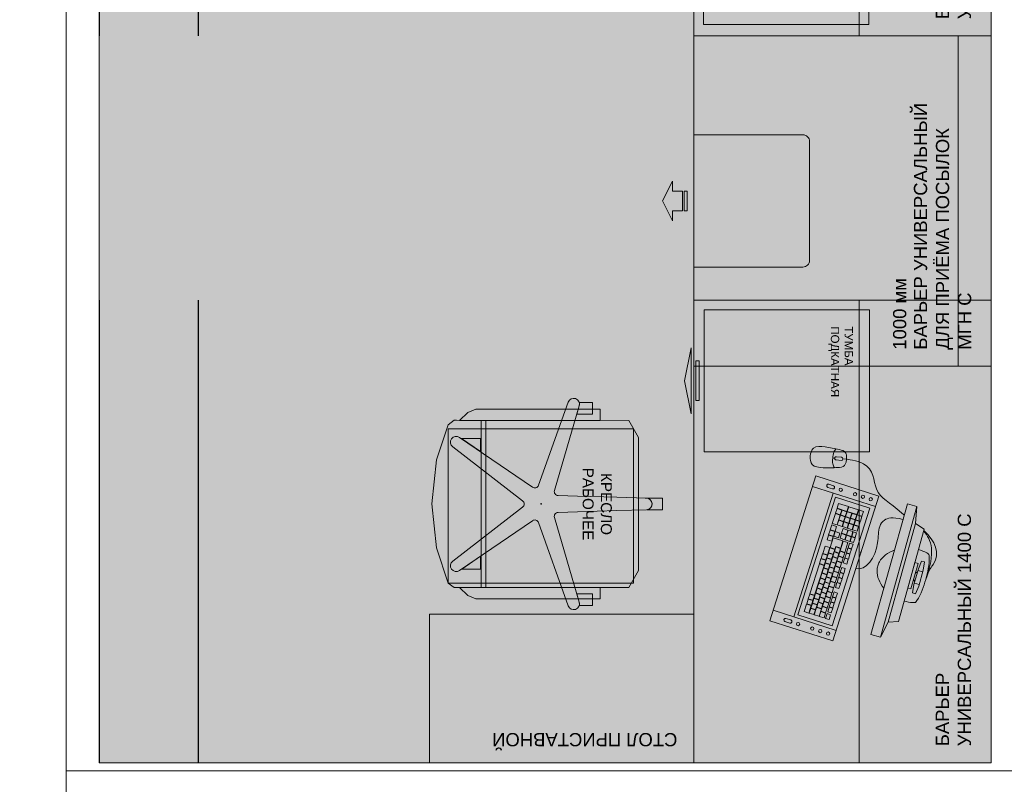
# Model space of a CAD drawing. Header units: millimetres. Extents: x -57449114 to 30620931, y -92609 to 84364.
# Tile 23 of 256: x -74645 to -71665, y -36966 to -34652. Entities that reach past the tile are written whole.
import ezdxf
from ezdxf import colors
from ezdxf.entities.mleader import LeaderData, LeaderLine
from ezdxf.math import Vec2, Vec3

# ---------------------------------------------------------------- set-up
doc = ezdxf.new("R2010")
doc.units = ezdxf.units.MM
doc.linetypes.add('HIDDENX2', pattern=[19.05, 12.7, -6.35])
doc.layers.get('0').update_dxf_attribs({"lineweight": 0})
doc.layers.get('Defpoints').update_dxf_attribs({"color": 30})
doc.layers.add('06_АР_Мебель', color=4, linetype='Continuous', lineweight=9)
doc.layers.add('21_АР_Штриховка', color=47, linetype='Continuous', lineweight=5)
doc.layers.add('1. ПОДЛОЖКА', color=7, linetype='Continuous', lineweight=0, true_color=0x9b9292)
doc.styles.add('_ТЕКСТОВЫЙ', font='arial.ttf', dxfattribs={"width": 0.8})
doc.styles.add('_ТЕКСТОВЫЙ АННОТАТИЫНЫЙ', font='arial.ttf', dxfattribs={"width": 0.8})
doc.styles.add('HVAC_AEP', font='arial.ttf')
doc.styles.get("Standard").update_dxf_attribs({"font": 'arial.ttf'})

# ---------------------------------------------------------------- blocks, each defined once
blk = doc.blocks.new('*T194')
at = {"color": 0, "linetype": 'ByBlock', "lineweight": -2, "transparency": 16777216}
for p, q in [((0, 0), (8500, 0)), ((0, 0), (0, -27939.3)), ((8500, 0), (8500, -27939.3)), ((0, -469.7), (8500, -469.7)), ((4500, -469.7), (4500, -27939.3)), ((0, -4969.7), (8500, -4969.7)), ((0, -9469.7), (8500, -9469.7)), ((0, -13269.7), (8500, -13269.7)), ((0, -16669.7), (8500, -16669.7)), ((0, -20469.7), (8500, -20469.7)), ((0, -24269.7), (8500, -24269.7)), ((0, -26370.4), (8500, -26370.4)), ((0, -27939.3), (8500, -27939.3))]:
    blk.add_line(p, q, dxfattribs=at)
at = {"color": 0, "lineweight": 15, "transparency": 16777216, "style": 'HVAC_AEP'}
for s, insert, char_height, width, attachment_point in [('{\\H0.83333x;\\C256;Готовые блоки (Барьеры, АРМ, Почтальоны)}', (4250, -234.8), 300, 8497, 5), ('{\\fCalibri|b0|i0|c204|p34;\\C256;Группа блоков 1200\\P\\PПо невозможности разместить стандартный барьер для приёма посылок, применить откидную столешницу для МГН}', (4550, -2719.7), 250, 3900, 4), ('{\\fCalibri|b0|i0|c204|p34;\\C256;Группа блоков 1400\\P\\PПо невозможности разместить стандартный барьер для приёма посылок, применить откидную столешницу для МГН}', (4550, -7219.7), 250, 3900, 4), ('{\\fCalibri|b0|i0|c204|p34;\\C256;Группа блоков \\P\\PПочта банк 1400}', (4550, -11369.7), 250, 3900, 4), ('{\\fCalibri|b0|i0|c204|p34;\\C256;Группа блоков \\P\\PПочта банк 1200}', (4550, -14969.7), 250, 3900, 4), ('{\\C256;ГРУППА МЕБЕЛИ ЦСУ (ЦЕНТР СОЦИАЛЬНЫХ УСЛУГ)\\P\\PЕсли не помещается в кабинете можно установить в клиентском зале }', (4550, -18569.7), 250, 3900, 4), ('{\\C256;ГРУППА МЕБЕЛИ ЦСУ (ЦЕНТР СОЦИАЛЬНЫХ УСЛУГ)\\P\\P\\fCalibri|b0|i0|c204|p34;Если нет места на стол 1400 ставим выноску на стол МГН 1200}', (4550, -22369.7), 250, 3900, 4), ('Группа блоков АРМ\\P^JНАЧ.ОПС^JСортировщик', (4550, -25320), 250, 3900, 4), ('{\\fCalibri|b0|i0|c204|p34;\\C256;Группа блоков \\P\\PПочтальоны}', (4550, -27154.9), 250, 3900, 4)]:
    blk.add_mtext(s, dxfattribs=dict(at, insert=insert, char_height=char_height, width=width, attachment_point=attachment_point))
blk = doc.blocks.new('Барьер универсальный 1400 С')
at = {"layer": '06_АР_Мебель', "linetype": 'Continuous'}
for p, q in [((0, 0), (0, 900)), ((0, 900), (1400, 900)), ((1400, 900), (1400, 0)), ((0, 400), (1400, 400)), ((1400, 0), (0, 0))]:
    blk.add_line(p, q, dxfattribs=at)
at = {"flags": 1}
for tag, p in [('КОД_ОБОРУДОВАНИЯ', (994.9, 1028)), ('ДОП_ИНФОРМАЦИЯ', (994.9, 974.6)), ('ДОГОВОР', (996.2, 914.9))]:
    blk.add_attdef(tag, p, '', height=25, dxfattribs=at)
at = {"layer": '06_АР_Мебель', "linetype": 'Continuous', "insert": (50, 168.2), "char_height": 40, "attachment_point": 1}
blk.add_mtext_dynamic_manual_height_columns('{\\C7;БАРЬЕР\\PУНИВЕРСАЛЬНЫЙ 1400 С}', width=1150, gutter_width=12.5, heights=[0], dxfattribs=at)
blk = doc.blocks.new('Тумба подкатная LIGHT')
at = {"layer": '06_АР_Мебель', "linetype": 'Continuous'}
for p, q in [((0, 0), (0, 500)), ((0, 500), (430, 500)), ((430, 500), (430, 0)), ((430, 0), (0, 0)), ((155, -15), (275, -15)), ((155, -25), (155, -15)), ((275, -25), (155, -25)), ((275, -25), (275, -15)), ((115, -40), (315, -40)), ((115, -40), (215, -60)), ((215, -60), (315, -40))]:
    blk.add_line(p, q, dxfattribs=at)
at = {"flags": 1}
for tag, p in [('КОД_ОБОРУДОВАНИЯ', (57.3, 584.1)), ('ДОП_ИНФОРМАЦИЯ', (57.3, 531.9)), ('ДОГОВОР', (489.1, 423.2))]:
    blk.add_attdef(tag, p, '', height=25, dxfattribs=at)
at = {"layer": '06_АР_Мебель', "linetype": 'Continuous', "insert": (50, 450), "char_height": 25, "attachment_point": 1}
blk.add_mtext_dynamic_manual_height_columns('{\\C7;ТУМБА\\PПОДКАТНАЯ}', width=263.391, gutter_width=12.5, heights=[0], dxfattribs=at)
blk = doc.blocks.new('*U258')
at = {"layer": '1. ПОДЛОЖКА'}
blk.add_lwpolyline([(1400, 900), (0, 900), (0, 0), (1400, 0)], close=True, dxfattribs=at)
at = {"layer": 'Defpoints', "color": 251}
for p, q in [((1400, 2700), (0, 2700)), ((1400, 2400), (0, 2400))]:
    blk.add_line(p, q, dxfattribs=at)
at = {"color": 7, "linetype": 'Continuous', "rotation": 180}
blk.add_blockref('Тумба подкатная LIGHT', (464.1, 870.9), dxfattribs=at)
at = {"color": 7, "linetype": 'Continuous'}
blk.add_blockref('Барьер универсальный 1400 С', (0, 0), dxfattribs=at)
blk = doc.blocks.new('Барьер универсальный для приема посылок МГН С')
at = {"layer": '06_АР_Мебель'}
blk.add_lwpolyline([(530, 935), (530, 965), (560, 965), (500, 995), (440, 965), (470, 965), (470, 935), (530, 935)], dxfattribs=at)
for points in [[(530, 920), (470, 920), (470, 930), (530, 930)], [(1000, 0), (0, 0), (0, 900), (1000, 900)], [(0, 0), (1000, 0), (1000, 100), (0, 100)]]:
    blk.add_lwpolyline(points, close=True, dxfattribs=at)
blk.add_lwpolyline([(700, 900), (700, 570, -0.414214), (680, 550), (320, 550, -0.414214), (300, 570), (300, 900)], format="xyb", dxfattribs=at)
at = {"layer": '1. ПОДЛОЖКА'}
blk.add_lwpolyline([(1000, 900), (0, 900), (0, 0), (1000, 0)], close=True, dxfattribs=at)
at = {"flags": 1}
for tag, p in [('КОД_ОБОРУДОВАНИЯ', (7.7, 1016.1)), ('ДОП_ИНФОРМАЦИЯ', (7.7, 964)), ('ДОГОВОР', (6.1, 909.2))]:
    blk.add_attdef(tag, p, '', height=25, dxfattribs=at)
at = {"layer": '06_АР_Мебель', "lineweight": 0, "insert": (50, 234.3), "char_height": 40, "attachment_point": 1}
blk.add_mtext_dynamic_manual_height_columns('{\\C7;БАРЬЕР УНИВЕРСАЛЬНЫЙ ДЛЯ ПРИЁМА ПОСЫЛОК МГН C}', width=792.821, gutter_width=12.5, heights=[0], dxfattribs=at)
at = {"layer": 'Defpoints', "lineweight": 0, "insert": (50, 297.4), "char_height": 40, "attachment_point": 1}
blk.add_mtext_dynamic_manual_height_columns('{\\C1;1000 мм}', width=500, gutter_width=12.5, heights=[0], dxfattribs=at)
blk = doc.blocks.new('Кресло рабочее')
at = {"layer": '06_АР_Мебель'}
for p, q in [((17.6, 0), (-17.6, 0)), ((-17.6, 0), (-17.6, -51.8)), ((17.6, -46.4), (17.6, 0)), ((-17.5, -48.3), (-20.1, -137.3)), ((-17.6, -51.8), (-17.5, -48.3)), ((20.3, -137.3), (17.7, -48.3)), ((-200.6, -72.3), (-252.8, -101.5)), ((201.2, -72.3), (-200.6, -72.3)), ((253.4, -101.5), (201.2, -72.3)), ((-252.8, -101.5), (-253, -623.3)), ((253.2, -630.2), (253.4, -101.5)), ((-23.6, -257.3), (-20.1, -137.3)), ((20.3, -137.3), (23.8, -257.3)), ((-252.8, -188.4), (-286.8, -188.4)), ((-286.8, -188.4), (-286.8, -564.2)), ((-252.7, -613.8), (-252.8, -188.4)), ((253.3, -188.4), (253.2, -613.8)), ((287.4, -188.4), (253.3, -188.4)), ((287.4, -564.2), (287.4, -188.4)), ((-286.8, -211.3), (-306.7, -211.3)), ((-306.7, -211.3), (-306.7, -251.4)), ((-271.9, -211.3), (-286.8, -211.3)), ((-271.9, -258.8), (-271.9, -211.3)), ((287.4, -211.3), (272.5, -211.3)), ((272.5, -211.3), (272.5, -258.8)), ((307.3, -211.3), (287.4, -211.3)), ((307.3, -251.4), (307.3, -211.3)), ((-296.9, -251.5), (-271.9, -258.8)), ((-40.6, -326.7), (-296.9, -251.5)), ((-23.6, -257.3), (-25.3, -315.5)), ((25.5, -315.5), (23.8, -257.3)), ((297.4, -251.5), (40.8, -326.7)), ((272.5, -258.8), (297.4, -251.5)), ((-307.8, -285), (-307.8, -285)), ((-307.8, -285), (-56.3, -375)), ((56.5, -375), (308.3, -285)), ((-50.4, -392.9), (-201.2, -613.8)), ((201.5, -613.8), (50.7, -392.9)), ((-172.7, -634.5), (-9.3, -422.8)), ((9.6, -422.8), (173, -634.5)), ((253.4, -534.1), (-252.8, -534.1)), ((-286.8, -564.2), (-276.7, -588.5)), ((-252.8, -548.4), (253.4, -548.4)), ((-197.5, -608.3), (-158.2, -550.8)), ((-158.2, -550.8), (-197.5, -550.8)), ((-197.5, -550.8), (-197.5, -608.3)), ((197, -550.8), (158.5, -550.8)), ((158.5, -550.8), (197, -607.2)), ((197, -607.2), (197, -550.8)), ((277.2, -588.5), (287.4, -564.2)), ((-276.7, -588.5), (-252.7, -613.8)), ((253.2, -613.8), (277.2, -588.5)), ((-253, -623.3), (-253, -630.2)), ((-253, -630.2), (-239.6, -648.3)), ((-239.6, -648.3), (-133, -683.5)), ((133.3, -683.5), (239.8, -648.3)), ((239.8, -648.3), (253.2, -630.2)), ((-133, -683.5), (0.1, -697.6)), ((0.1, -697.6), (133.3, -683.5))]:
    blk.add_line(p, q, dxfattribs=at)
blk.add_circle((0.1, -366.6), 1, dxfattribs=at)
for centre, radius, start, end in [((0.1, -48.8), 17.6, 7.6113, 178.3319), ((0.1, -48.8), 17.6, 1.6681, 178.3319), ((-301.8, -268.4), 17.6, 73.65, 250.3318), ((-301.8, -268.4), 17.6, 73.6499, 106.1566), ((302.4, -268.4), 17.6, 73.8435, 106.3319), ((302.4, -268.4), 17.6, 289.6681, 106.3319), ((-37.2, -315.2), 11.9, 253.6499, 358.3319), ((37.5, -315.2), 11.9, 181.6681, 286.3319), ((-60.3, -386.2), 11.9, 325.6681, 70.3101), ((60.5, -386.2), 11.9, 109.6681, 214.3319), ((0.1, -430.1), 11.9, 37.6681, 142.3319), ((-186.7, -623.7), 17.6, 145.6681, 322.3319), ((186.9, -623.7), 17.6, 217.6681, 34.3319)]:
    blk.add_arc(centre, radius, start, end, dxfattribs=at)
blk.add_point((0.1, -366.6), dxfattribs=at)
at = {"flags": 1}
for tag, p in [('КОД_ОБОРУДОВАНИЯ', (56.2, 11.7)), ('ДОП_ИНФОРМАЦИЯ', (56.2, -40.5)), ('ДОГОВОР', (291.3, -99.7))]:
    blk.add_attdef(tag, p, '', height=25, dxfattribs=at)
at = {"layer": '06_АР_Мебель', "insert": (0.3, -197.3), "char_height": 33, "attachment_point": 5}
blk.add_mtext_dynamic_manual_height_columns('{\\C7;КРЕСЛО РАБОЧЕЕ}', width=250, gutter_width=12.5, heights=[0], dxfattribs=at)
blk = doc.blocks.new('Стол приставной')
at = {"layer": '06_АР_Мебель'}
for p, q in [((0, 0), (800, 0)), ((0, -450), (0, 0)), ((800, 0), (800, -450)), ((800, -450), (0, -450))]:
    blk.add_line(p, q, dxfattribs=at)
at = {"layer": '1. ПОДЛОЖКА'}
blk.add_lwpolyline([(800, -450), (0, -450), (0, 0), (800, 0)], close=True, dxfattribs=at)
at = {"flags": 1}
for tag, p in [('КОД_ОБОРУДОВАНИЯ', (421.6, 85)), ('ДОП_ИНФОРМАЦИЯ', (421.6, 32.8)), ('ДОГОВОР', (1036.9, -43.5))]:
    blk.add_attdef(tag, p, '', height=25, dxfattribs=at)
at = {"layer": '06_АР_Мебель', "insert": (50, -50), "char_height": 40, "attachment_point": 1}
blk.add_mtext_dynamic_manual_height_columns('{\\C7;СТОЛ ПРИСТАВНОЙ}', width=700, gutter_width=12.5, heights=[0], dxfattribs=at)
blk = doc.blocks.new('Компьютер')
at = {"layer": '06_АР_Мебель', "lineweight": 0}
for p, q in [((-76.4, 195.2), (-51.4, 197.7)), ((-76.4, 195.2), (-76.4, 185.2)), ((-76.4, 185.2), (-51.4, 182.7)), ((-51.4, 197.7), (-1.4, 197.7)), ((-1.4, 182.7), (-51.4, 182.7)), ((-46.4, 182.7), (-46.4, 197.7)), ((-36.4, 177.7), (-41.4, 182.7)), ((-16.4, 177.7), (-11.4, 182.7)), ((-6.4, 197.7), (-6.4, 182.7)), ((23.6, 195.1), (-1.4, 197.7)), ((23.6, 185.1), (-1.4, 182.7)), ((23.6, 195.1), (23.6, 185.1)), ((-171.4, 167.8), (-181.5, 137.8)), ((118.6, 167.6), (-171.4, 167.8)), ((-66.4, 167.7), (-66.4, 177.7)), ((-66.4, 177.7), (13.6, 177.6)), ((13.6, 167.6), (-66.4, 167.7)), ((13.6, 177.6), (13.6, 167.6)), ((118.6, 167.6), (128.5, 137.8)), ((-181.5, 137.8), (-231.5, 127.8)), ((-231.5, 97.8), (-231.5, 127.8)), ((-231.5, 127.8), (178.5, 127.8)), ((-181.5, 137.8), (128.5, 137.8)), ((128.5, 137.8), (178.5, 127.8)), ((178.5, 127.8), (178.5, 97.8)), ((-231.5, 97.8), (178.5, 97.8)), ((-281.5, -8.2), (178.2, 8.1)), ((144.7, 6.9), (151.8, -193)), ((178.2, 8.1), (185.3, -191.8)), ((-274.4, -208.1), (-281.5, -8.2)), ((-248, -7), (-241, -206.9)), ((-237.5, -21.7), (135.3, -8.5)), ((-233.7, -130.6), (-237.5, -21.7)), ((-31.1, -29.4), (-46.1, -29.9)), ((-31.1, -29.4), (-30.7, -40.4)), ((-15.1, -28.8), (-30.1, -29.3)), ((-29.7, -40.3), (-30.1, -29.3)), ((-15.1, -28.8), (-14.7, -39.8)), ((0.9, -28.2), (-14.1, -28.8)), ((-13.7, -39.8), (-14.1, -28.8)), ((0.9, -28.2), (1.3, -39.2)), ((16.9, -27.7), (1.9, -28.2)), ((2.3, -39.2), (1.9, -28.2)), ((16.9, -27.7), (17.2, -38.7)), ((36.8, -27), (21.9, -27.5)), ((22.2, -38.5), (21.9, -27.5)), ((36.8, -27), (37.2, -38)), ((52.8, -26.4), (37.8, -26.9)), ((38.2, -37.9), (37.8, -26.9)), ((52.8, -26.4), (53.2, -37.4)), ((57.8, -26.2), (72.8, -25.7)), ((58.4, -41.2), (57.8, -26.2)), ((72.8, -25.7), (73.4, -40.7)), ((73.8, -25.7), (88.8, -25.1)), ((74.4, -40.7), (73.8, -25.7)), ((88.8, -25.1), (89.3, -40.1)), ((89.8, -25.1), (104.8, -24.6)), ((90.3, -40.1), (89.8, -25.1)), ((104.8, -24.6), (105.3, -39.6)), ((105.8, -24.5), (120.8, -24)), ((106.3, -39.5), (105.8, -24.5)), ((120.8, -24), (121.3, -39)), ((135.3, -8.5), (139.1, -117.4)), ((-207, -35.6), (-222, -36.1)), ((-221.6, -47.1), (-222, -36.1)), ((-206.6, -46.6), (-221.6, -47.1)), ((-221.4, -52.1), (-206.4, -51.6)), ((-220.9, -67.1), (-221.4, -52.1)), ((-207, -35.6), (-206.6, -46.6)), ((-206.4, -51.6), (-205.9, -66.6)), ((-205.4, -51.6), (-190.4, -51)), ((-204.9, -66.5), (-205.4, -51.6)), ((-186.2, -34.9), (-201.2, -35.4)), ((-200.8, -46.4), (-201.2, -35.4)), ((-185.8, -45.9), (-200.8, -46.4)), ((-190.4, -51), (-189.9, -66)), ((-189.4, -51), (-174.5, -50.5)), ((-188.9, -66), (-189.4, -51)), ((-186.2, -34.9), (-185.8, -45.9)), ((-170.2, -34.3), (-185.2, -34.8)), ((-184.8, -45.8), (-185.2, -34.8)), ((-169.8, -45.3), (-184.8, -45.8)), ((-174.5, -50.5), (-173.9, -65.4)), ((-173.5, -50.4), (-158.5, -49.9)), ((-172.9, -65.4), (-173.5, -50.4)), ((-170.2, -34.3), (-169.8, -45.3)), ((-154.2, -33.7), (-169.2, -34.3)), ((-168.8, -45.3), (-169.2, -34.3)), ((-153.8, -44.7), (-168.8, -45.3)), ((-158.5, -49.9), (-157.9, -64.9)), ((-157.5, -49.9), (-142.5, -49.3)), ((-156.9, -64.8), (-157.5, -49.9)), ((-154.2, -33.7), (-153.8, -44.7)), ((-138.2, -33.2), (-153.2, -33.7)), ((-152.8, -44.7), (-153.2, -33.7)), ((-137.8, -44.2), (-152.8, -44.7)), ((-142.5, -49.3), (-141.9, -64.3)), ((-141.5, -49.3), (-126.5, -48.8)), ((-140.9, -64.3), (-141.5, -49.3)), ((-138.2, -33.2), (-137.8, -44.2)), ((-126.5, -48.8), (-126, -63.7)), ((-125.5, -48.7), (-110.5, -48.2)), ((-125, -63.7), (-125.5, -48.7)), ((-108.6, -32.1), (-123.6, -32.6)), ((-123.3, -43.6), (-123.6, -32.6)), ((-108.3, -43.1), (-123.3, -43.6)), ((-110.5, -48.2), (-110, -63.2)), ((-109.5, -48.2), (-94.5, -47.6)), ((-109, -63.1), (-109.5, -48.2)), ((-108.6, -32.1), (-108.3, -43.1)), ((-92.7, -31.6), (-107.6, -32.1)), ((-107.3, -43.1), (-107.6, -32.1)), ((-92.3, -42.5), (-107.3, -43.1)), ((-94.5, -47.6), (-94, -62.6)), ((-93.5, -47.6), (-78.5, -47.1)), ((-93, -62.6), (-93.5, -47.6)), ((-92.7, -31.6), (-92.3, -42.5)), ((-76.7, -31), (-91.7, -31.5)), ((-91.3, -42.5), (-91.7, -31.5)), ((-76.3, -42), (-91.3, -42.5)), ((-78.5, -47.1), (-78, -62.1)), ((-77.5, -47), (-62.5, -46.5)), ((-77, -62), (-77.5, -47)), ((-76.7, -31), (-76.3, -42)), ((-60.7, -30.4), (-75.7, -31)), ((-75.3, -41.9), (-75.7, -31)), ((-60.3, -41.4), (-75.3, -41.9)), ((-62.5, -46.5), (-62, -61.5)), ((-61.5, -46.5), (-46.5, -45.9)), ((-61, -61.5), (-61.5, -46.5)), ((-60.7, -30.4), (-60.3, -41.4)), ((-46.5, -45.9), (-46, -60.9)), ((-45.7, -40.9), (-46.1, -29.9)), ((-30.7, -40.4), (-45.7, -40.9)), ((-45.5, -45.9), (-30.5, -45.4)), ((-45, -60.9), (-45.5, -45.9)), ((-30.5, -45.4), (-30, -60.4)), ((-14.7, -39.8), (-29.7, -40.3)), ((-29.5, -45.3), (-14.6, -44.8)), ((-29, -60.3), (-29.5, -45.3)), ((-14.6, -44.8), (-14, -59.8)), ((1.3, -39.2), (-13.7, -39.8)), ((-13.6, -44.8), (17.4, -43.7)), ((-13, -59.8), (-13.6, -44.8)), ((18, -58.7), (-13, -59.8)), ((17.2, -38.7), (2.3, -39.2)), ((17.4, -43.7), (18, -58.7)), ((37.2, -38), (22.2, -38.5)), ((22.3, -39.5), (37.3, -39)), ((22.8, -54.5), (22.3, -39.5)), ((37.8, -54), (22.8, -54.5)), ((22.8, -55.5), (37.8, -55)), ((23.4, -70.5), (22.8, -55.5)), ((37.3, -39), (37.8, -54)), ((37.8, -55), (38.4, -69.9)), ((53.2, -37.4), (38.2, -37.9)), ((38.3, -38.9), (53.3, -38.4)), ((38.8, -53.9), (38.3, -38.9)), ((53.8, -53.4), (38.8, -53.9)), ((38.8, -54.9), (53.8, -54.4)), ((39.4, -69.9), (38.8, -54.9)), ((53.3, -38.4), (53.8, -53.4)), ((53.8, -54.4), (54.4, -69.4)), ((73.4, -40.7), (58.4, -41.2)), ((58.4, -42.2), (73.4, -41.7)), ((58.9, -57.2), (58.4, -42.2)), ((73.9, -56.7), (58.9, -57.2)), ((59, -58.2), (74, -57.7)), ((59.5, -73.2), (59, -58.2)), ((73.4, -41.7), (73.9, -56.7)), ((74, -57.7), (74.5, -72.7)), ((89.3, -40.1), (74.4, -40.7)), ((74.4, -41.7), (89.4, -41.1)), ((74.9, -56.6), (74.4, -41.7)), ((89.9, -56.1), (74.9, -56.6)), ((75, -57.6), (89.9, -57.1)), ((75.5, -72.6), (75, -57.6)), ((89.4, -41.1), (89.9, -56.1)), ((89.9, -57.1), (90.5, -72.1)), ((105.3, -39.6), (90.3, -40.1)), ((90.4, -41.1), (105.4, -40.6)), ((90.9, -56.1), (90.4, -41.1)), ((105.9, -55.5), (90.9, -56.1)), ((90.9, -57.1), (105.9, -56.5)), ((91.5, -72.1), (90.9, -57.1)), ((105.4, -40.6), (105.9, -55.5)), ((105.9, -56.5), (106.5, -71.5)), ((121.3, -39), (106.3, -39.5)), ((106.4, -40.5), (121.4, -40)), ((107.5, -71.5), (106.4, -40.5)), ((121.4, -40), (122.5, -71)), ((-205.9, -66.6), (-220.9, -67.1)), ((-220.9, -68.1), (-197.4, -67.3)), ((-220.3, -83.1), (-220.9, -68.1)), ((-196.8, -82.3), (-220.3, -83.1)), ((-220.3, -84.1), (-205.3, -83.6)), ((-219.8, -99.1), (-220.3, -84.1)), ((-205.3, -83.6), (-204.8, -98.6)), ((-189.9, -66), (-204.9, -66.5)), ((-204.3, -83.5), (-189.3, -83)), ((-203.8, -98.5), (-204.3, -83.5)), ((-197.4, -67.3), (-196.8, -82.3)), ((-196.4, -67.2), (-181.4, -66.7)), ((-195.8, -82.2), (-196.4, -67.2)), ((-180.9, -81.7), (-195.8, -82.2)), ((-189.3, -83), (-188.8, -98)), ((-173.9, -65.4), (-188.9, -66)), ((-188.3, -83), (-173.3, -82.4)), ((-187.8, -98), (-188.3, -83)), ((-181.4, -66.7), (-180.9, -81.7)), ((-180.4, -66.7), (-165.4, -66.1)), ((-179.9, -81.7), (-180.4, -66.7)), ((-164.9, -81.1), (-179.9, -81.7)), ((-173.3, -82.4), (-172.8, -97.4)), ((-157.9, -64.9), (-172.9, -65.4)), ((-172.3, -82.4), (-157.3, -81.9)), ((-171.8, -97.4), (-172.3, -82.4)), ((-165.4, -66.1), (-164.9, -81.1)), ((-164.4, -66.1), (-149.4, -65.6)), ((-163.9, -81.1), (-164.4, -66.1)), ((-148.9, -80.6), (-163.9, -81.1)), ((-157.3, -81.9), (-156.8, -96.9)), ((-141.9, -64.3), (-156.9, -64.8)), ((-156.3, -81.8), (-141.3, -81.3)), ((-155.8, -96.8), (-156.3, -81.8)), ((-149.4, -65.6), (-148.9, -80.6)), ((-148.4, -65.5), (-133.4, -65)), ((-147.9, -80.5), (-148.4, -65.5)), ((-132.9, -80), (-147.9, -80.5)), ((-141.3, -81.3), (-140.8, -96.3)), ((-126, -63.7), (-140.9, -64.3)), ((-140.3, -81.3), (-125.4, -80.7)), ((-139.8, -96.3), (-140.3, -81.3)), ((-133.4, -65), (-132.9, -80)), ((-132.4, -65), (-117.4, -64.4)), ((-131.9, -80), (-132.4, -65)), ((-116.9, -79.4), (-131.9, -80)), ((-125.4, -80.7), (-124.8, -95.7)), ((-110, -63.2), (-125, -63.7)), ((-124.4, -80.7), (-109.4, -80.2)), ((-123.8, -95.7), (-124.4, -80.7)), ((-117.4, -64.4), (-116.9, -79.4)), ((-116.4, -64.4), (-101.4, -63.9)), ((-115.9, -79.4), (-116.4, -64.4)), ((-100.9, -78.9), (-115.9, -79.4)), ((-109.4, -80.2), (-108.8, -95.2)), ((-94, -62.6), (-109, -63.1)), ((-108.4, -80.1), (-93.4, -79.6)), ((-107.8, -95.1), (-108.4, -80.1)), ((-101.4, -63.9), (-100.9, -78.9)), ((-100.4, -63.8), (-85.4, -63.3)), ((-99.9, -78.8), (-100.4, -63.8)), ((-84.9, -78.3), (-99.9, -78.8)), ((-93.4, -79.6), (-92.8, -94.6)), ((-78, -62.1), (-93, -62.6)), ((-92.4, -79.6), (-77.4, -79)), ((-91.8, -94.6), (-92.4, -79.6)), ((-85.4, -63.3), (-84.9, -78.3)), ((-84.4, -63.3), (-69.5, -62.8)), ((-83.9, -78.3), (-84.4, -63.3)), ((-68.9, -77.7), (-83.9, -78.3)), ((-77.4, -79), (-76.9, -94)), ((-62, -61.5), (-77, -62)), ((-76.4, -79), (-61.4, -78.5)), ((-75.9, -94), (-76.4, -79)), ((-69.5, -62.8), (-68.9, -77.7)), ((-68.5, -62.7), (-53.5, -62.2)), ((-67.9, -77.7), (-68.5, -62.7)), ((-52.9, -77.2), (-67.9, -77.7)), ((-61.4, -78.5), (-60.9, -93.5)), ((-46, -60.9), (-61, -61.5)), ((-60.4, -78.4), (-45.4, -77.9)), ((-59.9, -93.4), (-60.4, -78.4)), ((-53.5, -62.2), (-52.9, -77.2)), ((-52.5, -62.1), (-37.5, -61.6)), ((-51.9, -77.1), (-52.5, -62.1)), ((-36.9, -76.6), (-51.9, -77.1)), ((-45.4, -77.9), (-44.9, -92.9)), ((-30, -60.4), (-45, -60.9)), ((-44.4, -77.9), (-29.4, -77.3)), ((-43.9, -92.9), (-44.4, -77.9)), ((-37.5, -61.6), (-36.9, -76.6)), ((-36.5, -61.6), (-21.5, -61.1)), ((-35.9, -76.6), (-36.5, -61.6)), ((-21, -76), (-35.9, -76.6)), ((-29.4, -77.3), (-28.9, -92.3)), ((-14, -59.8), (-29, -60.3)), ((-28.4, -77.3), (-13.4, -76.8)), ((-27.9, -92.3), (-28.4, -77.3)), ((-21.5, -61.1), (-21, -76)), ((-20.5, -61), (-5.5, -60.5)), ((-20, -76), (-20.5, -61)), ((-5, -75.5), (-20, -76)), ((-13.4, -76.8), (-12.9, -91.8)), ((-12.4, -76.7), (-3.9, -76.4)), ((-11.9, -91.7), (-12.4, -76.7)), ((-5.5, -60.5), (-5, -75.5)), ((-4.5, -60.5), (18, -59.7)), ((-3.9, -76.4), (-4.5, -60.5)), ((18, -59.7), (19.1, -90.6)), ((38.4, -69.9), (23.4, -70.5)), ((23.5, -75.5), (38.5, -74.9)), ((24.1, -90.5), (23.5, -75.5)), ((38.5, -74.9), (39.1, -89.9)), ((54.4, -69.4), (39.4, -69.9)), ((74.5, -72.7), (59.5, -73.2)), ((59.5, -74.2), (74.5, -73.7)), ((60.1, -89.2), (59.5, -74.2)), ((75, -88.7), (60.1, -89.2)), ((60.1, -90.2), (91.1, -89.1)), ((74.5, -73.7), (75, -88.7)), ((90.5, -72.1), (75.5, -72.6)), ((75.5, -73.6), (90.5, -73.1)), ((76, -88.6), (75.5, -73.6)), ((91, -88.1), (76, -88.6)), ((90.5, -73.1), (91, -88.1)), ((91.1, -89.1), (91.6, -104.1)), ((106.5, -71.5), (91.5, -72.1)), ((91.5, -73.1), (106.5, -72.5)), ((92, -88.1), (91.5, -73.1)), ((107, -87.5), (92, -88.1)), ((92.1, -89.1), (107.1, -88.5)), ((92.6, -104), (92.1, -89.1)), ((106.5, -72.5), (107, -87.5)), ((107.1, -88.5), (107.6, -103.5)), ((122.5, -71), (107.5, -71.5)), ((107.5, -72.5), (122.5, -72)), ((108.6, -103.5), (107.5, -72.5)), ((122.5, -72), (123.6, -102.9)), ((139.1, -117.4), (-233.7, -130.6)), ((-204.8, -98.6), (-219.8, -99.1)), ((-219.7, -100.1), (-196.2, -99.3)), ((-219.2, -115.1), (-219.7, -100.1)), ((-195.7, -114.2), (-219.2, -115.1)), ((-188.8, -98), (-203.8, -98.5)), ((-196.2, -99.3), (-195.7, -114.2)), ((-195.2, -99.2), (-180.3, -98.7)), ((-194.7, -114.2), (-195.2, -99.2)), ((-179.7, -113.7), (-194.7, -114.2)), ((-172.8, -97.4), (-187.8, -98)), ((-180.3, -98.7), (-179.7, -113.7)), ((-179.3, -98.7), (-164.3, -98.1)), ((-178.7, -113.6), (-179.3, -98.7)), ((-163.7, -113.1), (-178.7, -113.6)), ((-156.8, -96.9), (-171.8, -97.4)), ((-164.3, -98.1), (-163.7, -113.1)), ((-163.3, -98.1), (-68.3, -94.7)), ((-162.7, -113.1), (-163.3, -98.1)), ((-67.8, -109.7), (-162.7, -113.1)), ((-140.8, -96.3), (-155.8, -96.8)), ((-124.8, -95.7), (-139.8, -96.3)), ((-108.8, -95.2), (-123.8, -95.7)), ((-92.8, -94.6), (-107.8, -95.1)), ((-76.9, -94), (-91.8, -94.6)), ((-60.9, -93.5), (-75.9, -94)), ((-68.3, -94.7), (-67.8, -109.7)), ((-67.3, -94.7), (-52.3, -94.2)), ((-66.8, -109.7), (-67.3, -94.7)), ((-51.8, -109.2), (-66.8, -109.7)), ((-44.9, -92.9), (-59.9, -93.4)), ((-52.3, -94.2), (-51.8, -109.2)), ((-51.3, -94.1), (-36.3, -93.6)), ((-50.8, -109.1), (-51.3, -94.1)), ((-35.8, -108.6), (-50.8, -109.1)), ((-28.9, -92.3), (-43.9, -92.9)), ((-36.3, -93.6), (-35.8, -108.6)), ((-35.3, -93.6), (-11.9, -92.7)), ((-34.8, -108.6), (-35.3, -93.6)), ((-11.3, -107.7), (-34.8, -108.6)), ((-12.9, -91.8), (-27.9, -92.3)), ((19.1, -90.6), (-11.9, -91.7)), ((-11.9, -92.7), (-11.3, -107.7)), ((8.1, -92), (23.1, -91.5)), ((8.7, -107), (8.1, -92)), ((23.6, -106.5), (8.7, -107)), ((23.1, -91.5), (23.6, -106.5)), ((39.1, -89.9), (24.1, -90.5)), ((24.1, -91.5), (39.1, -90.9)), ((24.6, -106.5), (24.1, -91.5)), ((39.6, -105.9), (24.6, -106.5)), ((39.1, -90.9), (39.6, -105.9)), ((40.1, -90.9), (55.1, -90.4)), ((40.6, -105.9), (40.1, -90.9)), ((55.6, -105.4), (40.6, -105.9)), ((55.1, -90.4), (55.6, -105.4)), ((60.6, -105.2), (60.1, -90.2)), ((91.6, -104.1), (60.6, -105.2)), ((107.6, -103.5), (92.6, -104)), ((123.6, -102.9), (108.6, -103.5)), ((259.2, -115.9), (257.1, -126.7)), ((-264.8, -147.9), (-264.3, -162.9)), ((-254.3, -162.5), (-254.8, -147.6)), ((-243.3, -140.9), (149.5, -127)), ((-233.3, -140.6), (-243.3, -140.9)), ((161.4, -132.8), (161.9, -147.8)), ((171.9, -147.5), (171.4, -132.5)), ((251.3, -130.7), (248.5, -145.5)), ((258.4, -147.3), (261.1, -132.6)), ((252.5, -151.3), (251.4, -157.2)), ((185.3, -191.8), (-274.4, -208.1))]:
    blk.add_line(p, q, dxfattribs=at)
for centre, radius in [((0, 0), 0.1), ((-264.1, -27.6), 5), ((162.2, -12.5), 5), ((-263.2, -52.6), 5), ((163, -37.5), 5), ((163.9, -62.5), 5), ((-262.3, -77.6), 5), ((-260.7, -122.7), 5), ((165.5, -107.7), 5)]:
    blk.add_circle(centre, radius, dxfattribs=at)
for centre, start, end in [((-259.8, -147.7), 2.0267, 182.0267), ((166.4, -132.6), 2.0267, 182.0267), ((166.9, -147.6), 182.0267, 2.0267), ((253.5, -146.4), 169.4053, 349.4053), ((256.2, -131.6), 349.4053, 169.4053), ((-259.3, -162.7), 182.0267, 2.0267)]:
    blk.add_arc(centre, 5, start, end, dxfattribs=at)
for points, knots in [([(-26.4, 212.7), (-49.6, 212.7), (-74.1, 211.7), (-102.8, 202.2), (-106, 187.9), (-107.3, 176.5), (-107.3, 167.7)], [0, 0, 0, 0, 69.399914, 76.624177, 84.122224, 109.95105, 109.95105, 109.95105, 109.95105]), ([(114.4, 167.6), (92.3, 208.2), (56.8, 241.6), (7.1, 215), (-26.4, 212.7)], [301.145323, 301.145323, 301.145323, 301.145323, 415.407088, 437.556664, 437.556664, 437.556664, 437.556664]), ([(-26.4, 212.7), (-3.3, 212.7), (21.2, 211.7), (50, 202.1), (53.1, 187.9), (54.4, 176.4), (54.4, 167.6)], [0, 0, 0, 0, 69.399914, 76.624177, 84.122224, 109.95105, 109.95105, 109.95105, 109.95105]), ([(-85.7, 97.7), (-74.2, 81.2), (-54.6, 64.4), (-31, 62.2), (-26.5, 61.9)], [183.033033, 183.033033, 183.033033, 183.033033, 239.928901, 253.488029, 253.488029, 253.488029, 253.488029]), ([(-51.7, -0.1), (-53.3, 32.5), (17.9, 54.7), (84.3, 31.8), (115.9, 42.2), (128.7, 63.3), (129.5, 97.6)], [0, 0, 0, 0, 111.099215, 156.303039, 180.580053, 211.421886, 211.421886, 211.421886, 211.421886]), ([(32.8, 97.6), (21.2, 81.2), (1.6, 64.4), (-22, 62.2), (-26.5, 61.9)], [183.033033, 183.033033, 183.033033, 183.033033, 239.928901, 253.488029, 253.488029, 253.488029, 253.488029]), ([(259.2, -115.9), (259.2, -115.9), (273.5, -32.4), (172.9, -9.9), (169.3, 49), (144.4, 94.2), (143.3, 97.6)], [0, 0, 0, 0, 49.29571, 130.063652, 232.751106, 241.185472, 241.185472, 241.185472, 241.185472]), ([(251.4, -157.2), (245.5, -156.1), (235.2, -153.9), (227.6, -147.4), (224.7, -144.4)], [0, 0, 0, 0, 17.989581, 30.266668, 30.266668, 30.266668, 30.266668]), ([(251.4, -157.2), (257.3, -158.3), (267.7, -160), (277.2, -156.7), (281, -155)], [0, 0, 0, 0, 17.989581, 30.266668, 30.266668, 30.266668, 30.266668])]:
    blk.add_open_spline(points, degree=3, knots=knots, dxfattribs=at)
blk.add_open_spline([(112.1, 167.6), (95.7, 196.6), (59.7, 220.7), (-26.4, 212.7)], degree=3, dxfattribs=at)
for points, start_tangent in [([(238.8, -225), (216, -212.1), (215.5, -176.9), (227.9, -134.8), (239.2, -117), (247.9, -114.8), (259.2, -115.9)], (-0.982952, 0.18386)), ([(238.8, -225), (264.6, -221.2), (277.8, -188.5), (281.4, -144.8), (277.4, -124.1), (270, -119), (259.2, -115.9)], (0.982952, -0.18386))]:
    blk.add_spline(points, degree=3, dxfattribs=dict(at, start_tangent=start_tangent))
blk = doc.blocks.new('*U253')
at = {"layer": '1. ПОДЛОЖКА'}
for points in [[(450, 900), (0, 900), (0, 1700), (450, 1700)], [(543.4, 1643.8), (1010, 1643.8), (1010, 1082.4), (543.4, 1082.4)], [(1400, 0), (0, 0), (0, 900), (1400, 900)]]:
    blk.add_lwpolyline(points, close=True, dxfattribs=at)
at = {"layer": 'Defpoints', "color": 251}
for p, q in [((1400, 2700), (0, 2700)), ((1400, 2400), (0, 2400))]:
    blk.add_line(p, q, dxfattribs=at)
at = {"lineweight": 0, "rotation": 90}
blk.add_blockref('Стол приставной', (0, 900), dxfattribs=at)
at = {"rotation": 180}
blk.add_blockref('Кресло рабочее', (783.3, 995.5), dxfattribs=at)
at = {"color": 7, "linetype": 'Continuous', "rotation": 180}
blk.add_blockref('Тумба подкатная LIGHT', (1370.9, 868.8), dxfattribs=at)
at = {"color": 7, "linetype": 'Continuous'}
blk.add_blockref('Барьер универсальный 1400 С', (0, 0), dxfattribs=at)
at = {"layer": '06_АР_Мебель', "xscale": -1, "rotation": 164.3648535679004}
blk.add_blockref('Компьютер', (637.7, 396.3), dxfattribs=at)
blk = doc.blocks.new('_Dot')
at = {"color": 0, "linetype": 'ByBlock', "lineweight": -2}
blk.add_line((-0.5, 0), (-1, 0), dxfattribs=at)
at = {"color": 0, "linetype": 'ByBlock', "const_width": 0.5}
blk.add_lwpolyline([(-0.25, 0, 1), (0.25, 0, 1)], format="xyb", close=True, dxfattribs=at)

msp = doc.modelspace()

# ---------------------------------------------------------------- hatches: boundary and pattern name
at = {"layer": '21_АР_Штриховка', "lineweight": 0, "true_color": 0xa9ba9a}
h = msp.add_hatch(color=253, dxfattribs=at)
h.dxf.hatch_style = 1
h.paths.add_polyline_path([(-71704.8, -32469), (-74404.8, -32469), (-74404.8, -36900.6), (-71704.8, -36900.6)])

# ---------------------------------------------------------------- linework, layer by layer
at = {"layer": '21_АР_Штриховка'}
msp.add_lwpolyline([(-71704.8, -32469), (-74404.8, -32469), (-74404.8, -36900.6), (-71704.8, -36900.6)], close=True, dxfattribs=at)

# ---------------------------------------------------------------- block references
msp.add_blockref('*T194', (-74504.5, -27455.1))
at = {"rotation": 90}
for name, p in [('*U258', (-71704.8, -34700.6)), ('Барьер универсальный для приема посылок МГН С', (-71704.8, -35700.6)), ('*U253', (-71704.8, -36900.6))]:
    msp.add_blockref(name, p, dxfattribs=at)

# ---------------------------------------------------------------- leaders
at = {"lineweight": 18}
ml = msp.add_multileader_mtext('Standard', dxfattribs=at)
ml.set_content('(служебное помещение)', color=256, style='_ТЕКСТОВЫЙ АННОТАТИЫНЫЙ')
ml.set_leader_properties(lineweight=0)
ml.build(insert=Vec2(0, 0))
ml.multileader.update_dxf_attribs({"text_left_attachment_type": 6, "text_right_attachment_type": 6, "dogleg_length": 11.7, "arrow_head_size": 100, "scale": 100})
ctx = ml.context
ctx.base_point, ctx.scale, ctx.char_height, ctx.arrow_head_size, ctx.landing_gap_size, ctx.plane_origin = Vec3(189746.7, -42131.1), 100, 100, 100, 100, Vec3(148604.2, -38095.2)
ctx.left_attachment, ctx.right_attachment, ctx.text_align_type = 6, 6, 2
notes = []
notes.append((ctx, [(0, (0, 0, 0), (0, 0), (1, 0), 1, [])]))
ctx.mtext.insert, ctx.mtext.width, ctx.mtext.alignment, ctx.mtext.flow_direction = Vec3(191737.8, -41937), 576408.517, 3, 5
ml = msp.add_multileader_mtext('Standard', dxfattribs=at)
ml.set_content('{\\LВид на столы почтальонов}', color=256, style='_ТЕКСТОВЫЙ АННОТАТИЫНЫЙ')
ml.set_leader_properties(lineweight=0)
ml.build(insert=Vec2(0, 0))
ml.multileader.update_dxf_attribs({"text_left_attachment_type": 6, "text_right_attachment_type": 6, "dogleg_length": 11.7, "arrow_head_size": 100, "scale": 100})
ctx = ml.context
ctx.base_point, ctx.scale, ctx.char_height, ctx.arrow_head_size, ctx.landing_gap_size, ctx.plane_origin = Vec3(188637.7, -41978), 100, 150, 100, 100, Vec3(154108.2, -37834.8)
ctx.left_attachment, ctx.right_attachment, ctx.text_align_type = 6, 6, 2
notes.append((ctx, [(0, (0, 0, 0), (0, 0), (1, 0), 1, [])]))
ctx.mtext.insert, ctx.mtext.width, ctx.mtext.alignment, ctx.mtext.flow_direction = Vec3(192199, -41676.7), 576408.517, 3, 5
ml = msp.add_multileader_mtext('Standard', dxfattribs=at)
ml.set_content('(клиентский зал)', color=256, style='_ТЕКСТОВЫЙ АННОТАТИЫНЫЙ')
ml.set_leader_properties(lineweight=0)
ml.build(insert=Vec2(0, 0))
ml.multileader.update_dxf_attribs({"text_left_attachment_type": 6, "text_right_attachment_type": 6, "dogleg_length": 11.7, "arrow_head_size": 100, "scale": 100})
ctx = ml.context
ctx.base_point, ctx.scale, ctx.char_height, ctx.arrow_head_size, ctx.landing_gap_size, ctx.plane_origin = Vec3(196937.4, -42066.4), 100, 100, 100, 100, Vec3(153903.8, -38095.2)
ctx.left_attachment, ctx.right_attachment, ctx.text_align_type = 6, 6, 2
notes.append((ctx, [(0, (0, 0, 0), (0, 0), (1, 0), 1, [])]))
ctx.mtext.insert, ctx.mtext.width, ctx.mtext.alignment, ctx.mtext.flow_direction = Vec3(197891.9, -41937), 576408.517, 3, 5
ml = msp.add_multileader_mtext('Standard', dxfattribs=at)
ml.set_content('{\\LВид на торговый стеллаж, стол ЦСУ, примерочную}', color=256, style='_ТЕКСТОВЫЙ АННОТАТИЫНЫЙ')
ml.set_leader_properties(lineweight=0)
ml.build(insert=Vec2(0, 0))
ml.multileader.update_dxf_attribs({"text_left_attachment_type": 6, "text_right_attachment_type": 6, "dogleg_length": 11.7, "arrow_head_size": 100, "scale": 100})
ctx = ml.context
ctx.base_point, ctx.scale, ctx.char_height, ctx.arrow_head_size, ctx.landing_gap_size, ctx.plane_origin = Vec3(195417.6, -41870.8), 100, 150, 100, 100, Vec3(157426.7, -37834.8)
ctx.left_attachment, ctx.right_attachment, ctx.text_align_type = 6, 6, 2
notes.append((ctx, [(0, (0, 0, 0), (0, 0), (1, 0), 1, [])]))
ctx.mtext.insert, ctx.mtext.width, ctx.mtext.alignment, ctx.mtext.flow_direction = Vec3(199501.6, -41676.7), 576408.517, 3, 5
ml = msp.add_multileader_mtext('Standard', dxfattribs=at)
ml.set_content('(служебное помещение)', color=256, style='_ТЕКСТОВЫЙ АННОТАТИЫНЫЙ')
ml.set_leader_properties(lineweight=0)
ml.build(insert=Vec2(0, 0))
ml.multileader.update_dxf_attribs({"text_left_attachment_type": 6, "text_right_attachment_type": 6, "dogleg_length": 11.7, "arrow_head_size": 100, "scale": 100})
ctx = ml.context
ctx.base_point, ctx.scale, ctx.char_height, ctx.arrow_head_size, ctx.landing_gap_size, ctx.plane_origin = Vec3(204053.3, -42131.1), 100, 100, 100, 100, Vec3(162910.8, -38095.2)
ctx.left_attachment, ctx.right_attachment, ctx.text_align_type = 6, 6, 2
notes.append((ctx, [(0, (0, 0, 0), (0, 0), (1, 0), 1, [])]))
ctx.mtext.insert, ctx.mtext.width, ctx.mtext.alignment, ctx.mtext.flow_direction = Vec3(206044.3, -41937), 576408.517, 3, 5
ml = msp.add_multileader_mtext('Standard', dxfattribs=at)
ml.set_content('{\\LВид на бытовой шкаф, шкаф розничных товаров}', color=256, style='_ТЕКСТОВЫЙ АННОТАТИЫНЫЙ')
ml.set_leader_properties(lineweight=0)
ml.build(insert=Vec2(0, 0))
ml.multileader.update_dxf_attribs({"text_left_attachment_type": 6, "text_right_attachment_type": 6, "dogleg_length": 11.7, "arrow_head_size": 100, "scale": 100})
ctx = ml.context
ctx.base_point, ctx.scale, ctx.char_height, ctx.arrow_head_size, ctx.landing_gap_size, ctx.plane_origin = Vec3(203537.1, -41868.3), 100, 150, 100, 100, Vec3(165546.3, -37834.8)
ctx.left_attachment, ctx.right_attachment, ctx.text_align_type = 6, 6, 2
notes.append((ctx, [(0, (0, 0, 0), (0, 0), (1, 0), 1, [])]))
ctx.mtext.insert, ctx.mtext.width, ctx.mtext.alignment, ctx.mtext.flow_direction = Vec3(207435.5, -41676.7), 576408.517, 3, 5
at = {"color": 162, "linetype": 'HIDDENX2', "lineweight": 30, "ltscale": 15, "true_color": 0x002eb8}
ml = msp.add_multileader_mtext('Standard', dxfattribs=at)
ml.set_content('\\pxi-3,l4,t4;Модуль Тип 1.1', color=(0, 46, 184), style='_ТЕКСТОВЫЙ')
ml.set_leader_properties(lineweight=0)
ml.set_arrow_properties(name='DOT')
ml.build(insert=Vec2(0, 0))
ml.multileader.update_dxf_attribs({"text_left_attachment_type": 6, "text_right_attachment_type": 6, "dogleg_length": 0.36, "arrow_head_size": 50, "scale": 100})
ctx = ml.context
ctx.base_point, ctx.scale, ctx.char_height, ctx.arrow_head_size, ctx.landing_gap_size, ctx.plane_origin = Vec3(65996.7, -36931.4), 100, 250, 50, 100, Vec3(52171.1, -31780.7)
ctx.left_attachment, ctx.right_attachment, ctx.text_align_type, ctx.attachment_type = 6, 6, 1, 2
notes.append((ctx, [(0, (0, 0, 0), (0, 0), (1, 0), 1, [])]))
ctx.mtext.insert, ctx.mtext.width, ctx.mtext.defined_height, ctx.mtext.alignment, ctx.mtext.flow_direction = Vec3(67071.2, -36607.9), 6846.369, 600.4, 2, 5
ml = msp.add_multileader_mtext('Standard', dxfattribs=at)
ml.set_content('\\pxi-3,l4,t4;Модуль Тип 1.2', color=(0, 46, 184), style='_ТЕКСТОВЫЙ')
ml.set_leader_properties(lineweight=0)
ml.set_arrow_properties(name='DOT')
ml.build(insert=Vec2(0, 0))
ml.multileader.update_dxf_attribs({"text_left_attachment_type": 6, "text_right_attachment_type": 6, "dogleg_length": 0.36, "arrow_head_size": 50, "scale": 100})
ctx = ml.context
ctx.base_point, ctx.scale, ctx.char_height, ctx.arrow_head_size, ctx.landing_gap_size, ctx.plane_origin = Vec3(65992.3, -39013.3), 100, 250, 50, 100, Vec3(52166.7, -33862.6)
ctx.left_attachment, ctx.right_attachment, ctx.text_align_type, ctx.attachment_type = 6, 6, 1, 2
notes.append((ctx, [(0, (0, 0, 0), (0, 0), (1, 0), 1, [])]))
ctx.mtext.insert, ctx.mtext.width, ctx.mtext.defined_height, ctx.mtext.alignment, ctx.mtext.flow_direction = Vec3(67085.1, -38689.8), 6846.369, 600.4, 2, 5
for ctx, leaders in notes:
    for number, flags, end, landing, length, lines in leaders:
        leader = LeaderData()
        leader.index, (leader.has_last_leader_line, leader.has_dogleg_vector, leader.attachment_direction) = number, flags
        leader.last_leader_point, leader.dogleg_vector, leader.dogleg_length = Vec3(end), Vec3(landing), length
        for number, points, colour, breaks in lines:
            line = LeaderLine()
            line.index, line.vertices, line.color, line.breaks = number, Vec3.list(points), colors.encode_raw_color(colour), breaks
            leader.lines.append(line)
        ctx.leaders.append(leader)

doc.saveas('drawing.dxf')
